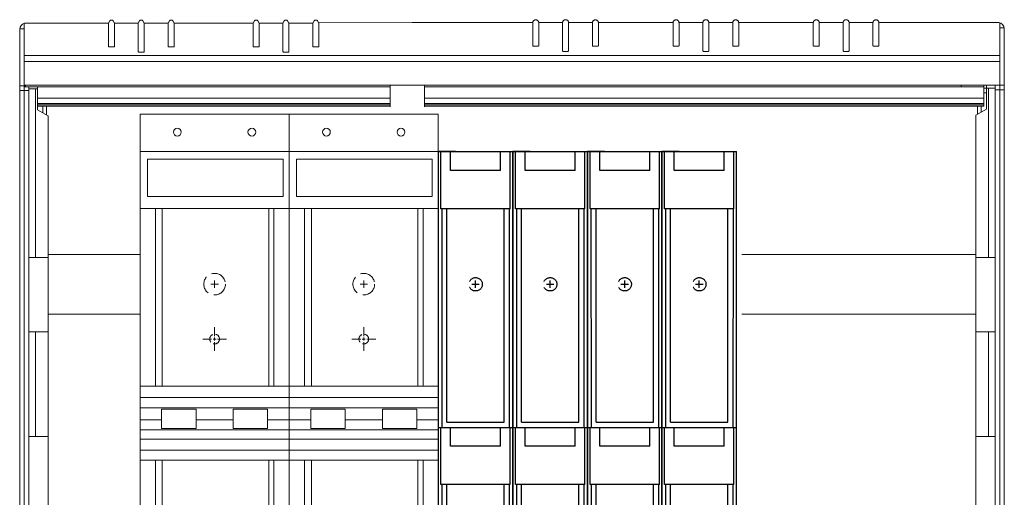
# Model space of a CAD drawing. Header units: centimetres. Extents: x -4572 to 125430, y -27163 to 73697.
# Tile 29 of 44: x 103067 to 103727, y -17383 to -17062. Entities that reach past the tile are written whole.
import ezdxf

# ---------------------------------------------------------------- set-up
doc = ezdxf.new("R2010")
doc.units = ezdxf.units.CM
doc.header["$MEASUREMENT"] = 0
doc.linetypes.add('KRESKOWA', pattern=[8, 6, -2])
for name, color, linetype in [('kontur', 7, 'Continuous'), ('Pomoc do wymiaru', 6, 'Continuous'), ('Wymiar', 1, 'Continuous')]:
    doc.layers.add(name, color=color, linetype=linetype)
doc.layers.add('obudowy', color=7, linetype='Continuous', lineweight=0)

# ---------------------------------------------------------------- blocks, each defined once
blk = doc.blocks.new('NSL 2_V_1dź')
at = {"lineweight": 0}
for p, q in [((-50, 0), (-50, -548)), ((50, 0), (-50, 0)), ((50, -548), (50, 0)), ((50, -25), (-50, -25)), ((50, -182.53), (-50, -182.53)), ((-50, -182.53), (-50, -232.06)), ((50, -232.06), (50, -182.53)), ((-50, -190.15), (50, -190.15)), ((-50, -196.93), (50, -196.93)), ((-50, -205.06), (-35.54, -205.06)), ((-12.47, -205.06), (12.47, -205.06)), ((35.54, -205.06), (50, -205.06)), ((-50, -211.84), (50, -211.84)), ((-50, -217.95), (50, -217.95)), ((-50, -225.41), (50, -225.41)), ((-50, -232.06), (50, -232.06)), ((-39.74, -537.54), (-39.74, -364)), ((-39.74, -364), (39.74, -364)), ((-35.11, -368.68), (-35.11, -534.07)), ((36.31, -368.68), (-35.11, -368.68)), ((36.31, -534.07), (36.31, -368.68)), ((39.74, -364), (39.74, -537.54)), ((-35.11, -534.07), (-35.11, -563.45)), ((36.31, -563.45), (36.31, -534.07)), ((-39.74, -537.54), (-39.74, -566.34)), ((39.74, -566.92), (39.74, -537.54)), ((-50, -548), (-50, -573)), ((50, -548), (50, -573)), ((39.74, -566.92), (-39.74, -566.92)), ((-35.11, -563.45), (36.31, -563.45)), ((50, -573), (-50, -573)), ((-50, -573), (-50, -713)), ((50, -713), (50, -573)), ((50, -713), (-50, -713))]:
    blk.add_line(p, q, dxfattribs=at)
for points in [[(-50, -25), (50, -25), (50, -63.35), (-50, -63.35)], [(-45.04, -30.13), (45.9, -30.13), (45.9, -55.22), (-45.04, -55.22)], [(-35.54, -197.87), (-12.47, -197.87), (-12.47, -210.75), (-35.54, -210.75)], [(35.54, -197.87), (12.47, -197.87), (12.47, -210.75), (35.54, -210.75)]]:
    blk.add_lwpolyline(points, close=True, dxfattribs=at)
for points in [[(-39.73, -182.53), (-39.73, -63.35)], [(-35.1, -63.35), (-35.1, -182.53)], [(36.32, -182.53), (36.32, -63.35)], [(39.75, -63.35), (39.75, -182.53)], [(39.74, -232.06), (39.74, -352.54), (-39.74, -352.54), (-39.74, -232.06)], [(-35.11, -232.06), (-35.11, -349.07), (36.31, -349.07), (36.31, -232.06)]]:
    blk.add_lwpolyline(points, dxfattribs=at)
for points in [[(-50, -664), (-40, -664, 0.414214), (-32, -656), (-32, -622, 0.414214), (-40, -614), (-50, -614)], [(40, -664), (50, -664), (50, -614), (40, -614, 0.414214), (32, -622), (32, -656, 0.414214)]]:
    blk.add_lwpolyline(points, format="xyb", close=True, dxfattribs=at)
for centre in [(-25.03, -12.02), (24.97, -12.02)]:
    blk.add_circle(centre, 2.61, dxfattribs=at)
at = {"layer": 'Pomoc do wymiaru', "linetype": 'KRESKOWA', "lineweight": 0}
for p, q in [((0, -116.5), (0, -111.5)), ((-2.5, -114), (2.5, -114)), ((0, -148.83), (0, -142.58)), ((-2, -150.83), (-8.25, -150.83)), ((-1, -150.83), (1, -150.83)), ((0, -151.83), (0, -149.83)), ((2, -150.83), (8.25, -150.83)), ((0, -152.83), (0, -159.08)), ((0, -301.5), (0, -296.5)), ((-2.5, -299), (2.5, -299)), ((0, -333.83), (0, -327.58)), ((-8.34, -335.83), (-2.09, -335.83)), ((-1, -335.83), (1, -335.83)), ((0, -336.83), (0, -334.83)), ((2, -335.83), (8.25, -335.83)), ((0, -337.83), (0, -344.08)), ((0, -486.5), (0, -481.5)), ((-2.5, -484), (2.5, -484)), ((0, -518.83), (0, -512.58)), ((-2, -520.83), (-8.25, -520.83)), ((-1, -520.83), (1, -520.83)), ((0, -521.83), (0, -519.83)), ((2, -520.83), (8.25, -520.83)), ((0, -522.83), (0, -529.08))]:
    blk.add_line(p, q, dxfattribs=at)
at = {"layer": 'Pomoc do wymiaru', "linetype": 'KRESKOWA', "lineweight": 0, "ltscale": 2}
for centre in [(0, -114), (0, -299), (0, -484)]:
    blk.add_circle(centre, 7.25, dxfattribs=at)
at = {"layer": 'Pomoc do wymiaru', "linetype": 'KRESKOWA', "lineweight": 0}
for centre in [(0, -150.83), (0, -335.83), (0, -520.83)]:
    blk.add_circle(centre, 3.25, dxfattribs=at)
at = {"layer": 'Wymiar', "lineweight": 0}
blk.add_line((-35.11, -563.45), (-35.11, -544.19), dxfattribs=at)
blk = doc.blocks.new('wgwr')
at = {"color": 7, "lineweight": 0}
for p, q in [((45943.231, 5967.635), (45943.233, 6009.631)), ((46597.41, 5968.051), (46597.41, 6009.946)), ((45940.306, 6005.984), (45943.233, 6005.984)), ((46600.283, 6006.541), (46597.41, 6006.541)), ((46597.41, 5987.945), (45943.232, 5987.945)), ((46597.41, 5984.003), (45943.232, 5984.003))]:
    blk.add_line(p, q, dxfattribs=at)
at = {"layer": 'kontur', "color": 7, "lineweight": 0}
for p, q in [((45999.702, 6009.629), (45943.361, 6009.631)), ((46000.603, 6011.19), (45999.702, 6009.629)), ((45999.702, 6009.629), (45999.702, 6009.598)), ((45999.702, 6009.598), (45999.702, 5993.983)), ((46003.694, 6009.629), (46002.793, 6011.19)), ((46003.694, 6009.629), (46003.694, 6009.598)), ((46019.702, 6009.629), (46003.694, 6009.629)), ((46003.694, 6009.598), (46003.694, 5993.983)), ((46020.603, 6011.19), (46019.702, 6009.629)), ((46019.702, 6009.629), (46019.702, 6009.598)), ((46019.702, 6009.598), (46019.702, 5990.459)), ((46023.694, 6009.629), (46022.793, 6011.19)), ((46023.694, 6009.629), (46023.694, 6009.598)), ((46039.702, 6009.629), (46023.694, 6009.629)), ((46023.694, 6009.598), (46023.694, 5990.459)), ((46040.603, 6011.19), (46039.702, 6009.629)), ((46039.702, 6009.629), (46039.702, 6009.598)), ((46039.702, 6009.598), (46039.702, 5993.983)), ((46043.694, 6009.629), (46042.793, 6011.19)), ((46043.694, 6009.629), (46043.694, 6009.598)), ((46096.708, 6009.629), (46043.694, 6009.629)), ((46043.694, 6009.598), (46043.694, 5993.983)), ((46097.609, 6011.19), (46096.708, 6009.629)), ((46096.708, 6009.629), (46096.708, 6009.598)), ((46096.708, 6009.598), (46096.708, 5993.983)), ((46100.7, 6009.629), (46099.799, 6011.19)), ((46100.7, 6009.629), (46100.7, 6009.598)), ((46116.708, 6009.629), (46100.7, 6009.629)), ((46100.7, 6009.598), (46100.7, 5993.983)), ((46117.609, 6011.19), (46116.708, 6009.629)), ((46116.708, 6009.629), (46116.708, 6009.598)), ((46116.708, 6009.598), (46116.708, 5990.459)), ((46120.7, 6009.629), (46119.799, 6011.19)), ((46120.7, 6009.629), (46120.7, 6009.598)), ((46136.708, 6009.629), (46120.7, 6009.629)), ((46120.7, 6009.598), (46120.7, 5990.459)), ((46137.609, 6011.19), (46136.708, 6009.629)), ((46136.708, 6009.629), (46136.708, 6009.598)), ((46136.708, 6009.598), (46136.708, 5993.983)), ((46140.7, 6009.629), (46139.799, 6011.19)), ((46203.369, 6010.066), (46140.521, 6009.939)), ((46140.7, 6009.629), (46140.7, 6009.598)), ((46140.7, 6009.598), (46140.7, 5993.983)), ((46284.246, 6010.073), (46203.369, 6010.066)), ((46288.248, 6010.073), (46304.257, 6010.073)), ((46288.248, 6009.588), (46288.248, 6009.568)), ((46304.257, 6010.052), (46304.257, 6010.066)), ((46304.257, 6010.047), (46304.257, 6010.056)), ((46308.259, 6010.073), (46324.267, 6010.073)), ((46308.259, 6010.041), (46308.259, 6010.053)), ((46378.296, 6010.073), (46328.269, 6010.073)), ((46328.269, 6009.588), (46328.269, 6009.568)), ((46382.298, 6009.568), (46382.297, 6009.588)), ((46398.306, 6010.073), (46382.298, 6010.073)), ((46418.317, 6010.073), (46402.308, 6010.073)), ((46418.317, 6009.588), (46418.317, 6009.568)), ((46472.345, 6010.073), (46422.319, 6010.073)), ((46472.345, 6009.588), (46472.345, 6009.568)), ((46492.355, 6010.073), (46476.347, 6010.073)), ((46492.355, 6010.041), (46492.355, 6010.053)), ((46512.366, 6010.073), (46496.357, 6010.073)), ((46496.357, 6010.052), (46496.357, 6010.066)), ((46496.357, 6010.047), (46496.357, 6010.056)), ((46512.366, 6009.588), (46512.366, 6009.568)), ((46596.771, 6010.075), (46516.368, 6010.073)), ((46596.771, 6010.075), (46596.805, 6010.07)), ((45940.228, 5967.652), (45940.299, 6005.776)), ((46600.307, 6006.541), (46600.386, 5968.051)), ((45999.702, 5993.983), (45999.736, 5993.947)), ((45999.736, 5993.947), (45999.834, 5993.912)), ((45999.834, 5993.912), (45999.994, 5993.879)), ((45999.994, 5993.879), (46000.209, 5993.851)), ((46000.209, 5993.851), (46000.471, 5993.828)), ((46000.471, 5993.828), (46000.769, 5993.81)), ((46000.769, 5993.81), (46001.094, 5993.8)), ((46001.094, 5993.8), (46001.431, 5993.796)), ((46001.431, 5993.796), (46001.966, 5993.796)), ((46001.966, 5993.796), (46002.303, 5993.8)), ((46002.303, 5993.8), (46002.627, 5993.81)), ((46002.627, 5993.81), (46002.926, 5993.828)), ((46002.926, 5993.828), (46003.188, 5993.851)), ((46003.188, 5993.851), (46003.403, 5993.879)), ((46003.403, 5993.879), (46003.563, 5993.912)), ((46003.563, 5993.912), (46003.661, 5993.947)), ((46003.661, 5993.947), (46003.694, 5993.983)), ((46019.702, 5990.459), (46019.736, 5990.422)), ((46019.736, 5990.422), (46019.834, 5990.387)), ((46019.834, 5990.387), (46019.994, 5990.355)), ((46019.994, 5990.355), (46020.209, 5990.326)), ((46020.209, 5990.326), (46020.471, 5990.303)), ((46020.471, 5990.303), (46020.769, 5990.286)), ((46020.769, 5990.286), (46021.094, 5990.275)), ((46021.094, 5990.275), (46021.431, 5990.272)), ((46021.431, 5990.272), (46021.966, 5990.272)), ((46021.966, 5990.272), (46022.303, 5990.275)), ((46022.303, 5990.275), (46022.627, 5990.286)), ((46022.627, 5990.286), (46022.926, 5990.303)), ((46022.926, 5990.303), (46023.188, 5990.326)), ((46023.188, 5990.326), (46023.403, 5990.355)), ((46023.403, 5990.355), (46023.563, 5990.387)), ((46023.563, 5990.387), (46023.661, 5990.422)), ((46023.661, 5990.422), (46023.694, 5990.459)), ((46039.702, 5993.983), (46039.729, 5993.951)), ((46039.729, 5993.951), (46039.807, 5993.919)), ((46039.807, 5993.919), (46039.934, 5993.89)), ((46039.934, 5993.89), (46040.107, 5993.863)), ((46040.107, 5993.863), (46040.32, 5993.84)), ((46040.32, 5993.84), (46040.567, 5993.821)), ((46040.567, 5993.821), (46040.84, 5993.808)), ((46040.84, 5993.808), (46041.131, 5993.799)), ((46041.131, 5993.799), (46041.431, 5993.796)), ((46041.431, 5993.796), (46041.966, 5993.796)), ((46041.966, 5993.796), (46042.303, 5993.8)), ((46042.303, 5993.8), (46042.627, 5993.81)), ((46042.627, 5993.81), (46042.926, 5993.828)), ((46042.926, 5993.828), (46043.188, 5993.851)), ((46043.188, 5993.851), (46043.403, 5993.879)), ((46043.403, 5993.879), (46043.563, 5993.912)), ((46043.563, 5993.912), (46043.661, 5993.947)), ((46043.661, 5993.947), (46043.694, 5993.983)), ((46096.741, 5993.947), (46096.708, 5993.983)), ((46096.84, 5993.912), (46096.741, 5993.947)), ((46097, 5993.879), (46096.84, 5993.912)), ((46097.215, 5993.851), (46097, 5993.879)), ((46097.477, 5993.828), (46097.215, 5993.851)), ((46097.775, 5993.81), (46097.477, 5993.828)), ((46098.1, 5993.8), (46097.775, 5993.81)), ((46098.437, 5993.796), (46098.1, 5993.8)), ((46098.972, 5993.796), (46098.437, 5993.796)), ((46099.272, 5993.799), (46098.972, 5993.796)), ((46099.563, 5993.808), (46099.272, 5993.799)), ((46099.836, 5993.821), (46099.563, 5993.808)), ((46100.083, 5993.84), (46099.836, 5993.821)), ((46100.296, 5993.863), (46100.083, 5993.84)), ((46100.469, 5993.89), (46100.296, 5993.863)), ((46100.596, 5993.919), (46100.469, 5993.89)), ((46100.674, 5993.951), (46100.596, 5993.919)), ((46100.7, 5993.983), (46100.674, 5993.951)), ((46116.741, 5990.422), (46116.708, 5990.459)), ((46116.84, 5990.387), (46116.741, 5990.422)), ((46117, 5990.355), (46116.84, 5990.387)), ((46117.215, 5990.326), (46117, 5990.355)), ((46117.477, 5990.303), (46117.215, 5990.326)), ((46117.775, 5990.286), (46117.477, 5990.303)), ((46118.1, 5990.275), (46117.775, 5990.286)), ((46118.437, 5990.272), (46118.1, 5990.275)), ((46118.972, 5990.272), (46118.437, 5990.272)), ((46119.309, 5990.275), (46118.972, 5990.272)), ((46119.633, 5990.286), (46119.309, 5990.275)), ((46119.932, 5990.303), (46119.633, 5990.286)), ((46120.194, 5990.326), (46119.932, 5990.303)), ((46120.409, 5990.355), (46120.194, 5990.326)), ((46120.569, 5990.387), (46120.409, 5990.355)), ((46120.667, 5990.422), (46120.569, 5990.387)), ((46120.7, 5990.459), (46120.667, 5990.422)), ((46136.741, 5993.947), (46136.708, 5993.983)), ((46136.84, 5993.912), (46136.741, 5993.947)), ((46137, 5993.879), (46136.84, 5993.912)), ((46137.215, 5993.851), (46137, 5993.879)), ((46137.477, 5993.828), (46137.215, 5993.851)), ((46137.775, 5993.81), (46137.477, 5993.828)), ((46138.1, 5993.8), (46137.775, 5993.81)), ((46138.437, 5993.796), (46138.1, 5993.8)), ((46138.972, 5993.796), (46138.437, 5993.796)), ((46139.309, 5993.8), (46138.972, 5993.796)), ((46139.633, 5993.81), (46139.309, 5993.8)), ((46139.932, 5993.828), (46139.633, 5993.81)), ((46140.194, 5993.851), (46139.932, 5993.828)), ((46140.409, 5993.879), (46140.194, 5993.851)), ((46140.569, 5993.912), (46140.409, 5993.879)), ((46140.667, 5993.947), (46140.569, 5993.912)), ((46140.7, 5993.983), (46140.667, 5993.947)), ((46284.246, 5994.486), (46284.246, 5994.722)), ((46288.248, 5994.719), (46288.248, 5994.486)), ((46304.257, 5990.954), (46304.257, 5991.385)), ((46308.259, 5991.048), (46308.259, 5990.954)), ((46324.267, 5994.486), (46324.267, 5994.722)), ((46328.269, 5994.719), (46328.269, 5994.486)), ((46378.296, 5994.719), (46378.296, 5994.486)), ((46382.298, 5994.486), (46382.298, 5994.722)), ((46398.306, 5991.384), (46398.306, 5990.954)), ((46402.308, 5990.954), (46402.308, 5991.395)), ((46418.317, 5994.719), (46418.317, 5994.486)), ((46422.319, 5994.486), (46422.319, 5994.722)), ((46472.345, 5994.719), (46472.345, 5994.486)), ((46476.347, 5994.486), (46476.347, 5994.722)), ((46492.355, 5991.048), (46492.355, 5990.954)), ((46496.357, 5990.954), (46496.357, 5991.385)), ((46512.366, 5994.719), (46512.366, 5994.486)), ((46516.368, 5994.486), (46516.368, 5994.722)), ((45940.174, 5964.635), (45940.174, 5180.635)), ((45943.198, 5964.635), (45940.192, 5964.635)), ((45940.192, 5964.635), (45940.192, 5180.537)), ((45940.201, 5964.631), (45940.21, 5965.62)), ((45940.228, 5967.635), (45940.21, 5965.62)), ((45940.304, 5967.655), (45940.228, 5967.652)), ((45940.228, 5967.635), (45940.228, 5967.652)), ((45940.228, 5967.635), (45943.684, 5967.635)), ((45940.531, 5967.656), (45940.304, 5967.655)), ((45940.9, 5967.656), (45940.531, 5967.656)), ((45941.396, 5967.654), (45940.9, 5967.656)), ((45942, 5967.651), (45941.396, 5967.654)), ((45942.69, 5967.646), (45942, 5967.651)), ((45943.439, 5967.641), (45942.69, 5967.646)), ((45946.198, 5964.635), (45943.198, 5964.635)), ((45943.198, 5964.635), (45943.198, 5180.632)), ((45943.214, 5965.62), (45943.205, 5964.631)), ((45943.214, 5965.62), (45943.231, 5967.635)), ((45943.225, 5966.909), (46188.692, 5966.93)), ((45943.232, 5968.074), (46596.384, 5968.051)), ((45944.218, 5967.635), (45943.439, 5967.641)), ((45943.684, 5967.635), (45944.218, 5967.635)), ((45944.218, 5967.635), (45944.229, 5967.635)), ((45946.198, 5966.909), (45946.198, 5965.635)), ((45946.198, 5965.635), (45952.198, 5965.635)), ((45946.198, 5965.635), (45946.198, 5964.635)), ((45946.198, 5964.635), (45946.198, 5180.632)), ((45950.871, 5965.635), (45950.871, 5951.635)), ((45952.198, 5966.909), (45952.198, 5965.635)), ((45952.198, 5965.608), (45952.198, 5951.635)), ((45952.207, 5965.46), (45952.207, 5957.646)), ((46211.689, 5966.932), (46343.778, 5966.943)), ((46343.778, 5966.943), (46346.779, 5966.943)), ((46346.779, 5966.943), (46453.835, 5966.943)), ((46456.837, 5966.943), (46453.835, 5966.943)), ((46568.395, 5966.943), (46456.837, 5966.943)), ((46571.397, 5966.943), (46568.395, 5966.943)), ((46571.397, 5966.943), (46571.397, 5968.051)), ((46571.397, 5966.943), (46586.805, 5966.943)), ((46586.805, 5968.051), (46586.805, 5966.943)), ((46586.805, 5963.329), (46586.805, 5966.943)), ((46588.38, 5966.05), (46586.805, 5966.05)), ((46586.805, 5963.329), (46586.805, 5959.439)), ((46587.905, 5963.048), (46586.805, 5963.048)), ((46588.405, 5968.051), (46588.405, 5966.05)), ((46594.408, 5966.05), (46588.405, 5966.05)), ((46588.405, 5966.023), (46588.405, 5952.042)), ((46589.732, 5966.05), (46589.732, 5952.042)), ((46589.865, 5952.042), (46589.865, 5966.05)), ((46594.408, 5968.051), (46594.408, 5966.05)), ((46594.408, 5966.05), (46594.408, 5965.049)), ((46594.408, 5965.049), (46597.41, 5965.049)), ((46594.408, 5965.049), (46594.408, 5180.635)), ((46596.384, 5968.051), (46600.386, 5968.051)), ((46597.41, 5966.041), (46597.41, 5968.051)), ((46597.41, 5966.041), (46597.41, 5965.049)), ((46597.41, 5965.049), (46600.417, 5965.049)), ((46597.41, 5965.049), (46597.41, 5180.635)), ((46600.386, 5968.051), (46600.403, 5966.041)), ((46600.417, 5180.541), (46600.417, 5965.049)), ((46600.435, 5180.638), (46600.435, 5965.049)), ((45952.198, 5955.825), (46188.692, 5955.825)), ((45952.207, 5959.439), (46188.692, 5959.439)), ((45952.207, 5956.656), (45952.207, 5957.646)), ((45952.207, 5956.656), (45952.207, 5956.656)), ((46211.689, 5959.439), (46586.805, 5959.439)), ((46211.689, 5955.825), (46586.805, 5955.825)), ((46586.805, 5959.439), (46586.805, 5955.825)), ((46586.805, 5955.825), (46586.805, 5954.822)), ((45940.18, 5949.635), (45940.18, 5197.635)), ((45950.871, 5951.635), (45950.871, 5852.635)), ((45952.198, 5954.822), (46188.692, 5954.822)), ((45952.198, 5954.124), (46188.692, 5954.124)), ((45952.198, 5954.03), (46188.692, 5954.03)), ((45952.198, 5951.635), (45959.224, 5947.578)), ((45955.697, 5954.03), (45955.697, 5949.614)), ((45958.198, 5954.03), (45958.198, 5948.17)), ((46211.689, 5954.822), (46586.805, 5954.822)), ((46211.689, 5954.124), (46586.805, 5954.124)), ((46211.689, 5954.03), (46586.805, 5954.03)), ((46588.405, 5952.042), (46581.371, 5947.981)), ((46582.402, 5954.03), (46582.402, 5948.576)), ((46584.904, 5954.03), (46584.904, 5950.021)), ((46586.805, 5954.822), (46586.805, 5954.124)), ((46586.805, 5954.124), (46586.805, 5954.03)), ((46589.732, 5952.042), (46589.732, 5852.99)), ((46600.429, 5950.041), (46600.429, 5197.647)), ((45959.232, 5852.635), (45959.232, 5947.583)), ((46581.367, 5947.981), (46581.367, 5852.99)), ((45946.183, 5852.587), (45950.859, 5852.587)), ((45950.859, 5852.587), (45959.22, 5852.587)), ((45950.871, 5852.635), (45950.871, 5852.587)), ((45959.19, 5852.587), (45959.19, 5802.561)), ((45959.232, 5202.635), (45959.232, 5852.635)), ((46581.352, 5852.587), (46586.027, 5852.587)), ((46581.367, 5852.635), (46581.367, 5202.649)), ((46586.027, 5852.587), (46594.389, 5852.587)), ((46589.732, 5852.635), (46589.732, 5852.587)), ((46594.359, 5852.587), (46594.359, 5802.561)), ((45946.183, 5802.561), (45950.859, 5802.561)), ((45950.859, 5802.561), (45959.22, 5802.561)), ((45950.859, 5802.561), (45950.859, 5732.524)), ((45950.871, 5802.561), (45950.871, 5732.524)), ((45959.224, 5732.524), (45959.224, 5802.561)), ((46581.352, 5802.561), (46586.027, 5802.561)), ((46586.027, 5802.561), (46594.389, 5802.561)), ((46589.732, 5802.561), (46589.732, 5732.524)), ((45946.183, 5732.524), (45950.859, 5732.524)), ((45950.859, 5732.524), (45959.22, 5732.524)), ((45959.19, 5732.524), (45959.19, 5682.498)), ((46581.352, 5732.524), (46586.027, 5732.524)), ((46586.027, 5732.524), (46594.389, 5732.524)), ((46594.359, 5732.524), (46594.359, 5682.498))]:
    blk.add_line(p, q, dxfattribs=at)
at = {"layer": 'kontur', "color": 7, "lineweight": 0, "flags": 128}
for points in [[(46284.246, 6010.041), (46284.246, 6009.539), (46284.246, 6008.535), (46284.246, 6006.526), (46284.246, 6004.517), (46284.246, 6002.508), (46284.246, 6000.499), (46284.246, 5998.49), (46284.246, 5996.481), (46284.246, 5995.477), (46284.246, 5994.974), (46284.246, 5994.723), (46284.245, 5994.709)], [(46284.246, 6009.014), (46284.246, 6009.052), (46284.247, 6009.268), (46284.247, 6009.52), (46284.247, 6009.784), (46284.247, 6009.888), (46284.247, 6009.983), (46284.247, 6010.058), (46284.247, 6010.104), (46284.247, 6010.109)], [(46284.246, 6010.069), (46284.246, 6010.07), (46284.246, 6010.041)], [(46284.247, 6009.428), (46284.246, 6009.466), (46284.246, 6009.477)], [(46284.247, 6009.972), (46284.257, 6010.139), (46284.277, 6010.299), (46284.307, 6010.449), (46284.334, 6010.555), (46284.366, 6010.655), (46284.402, 6010.749), (46284.44, 6010.835), (46284.561, 6011.053), (46284.709, 6011.256), (46284.88, 6011.438), (46285.07, 6011.595), (46285.275, 6011.726), (46285.49, 6011.829), (46285.711, 6011.905), (46285.932, 6011.953), (46286.148, 6011.976), (46286.359, 6011.975), (46286.575, 6011.951), (46286.794, 6011.901), (46287.012, 6011.826), (46287.223, 6011.723), (46287.424, 6011.594), (46287.564, 6011.482), (46287.694, 6011.358), (46287.755, 6011.291), (46287.816, 6011.214), (46287.879, 6011.125), (46287.941, 6011.024), (46288.021, 6010.871), (46288.093, 6010.697), (46288.156, 6010.503), (46288.204, 6010.291), (46288.236, 6010.063), (46288.248, 6009.823)], [(46288.248, 6010.092), (46288.248, 6010.085), (46288.248, 6010.037), (46288.248, 6009.933), (46288.248, 6009.804), (46288.248, 6009.669), (46288.248, 6009.573)], [(46288.248, 6010.041), (46288.248, 6010.07), (46288.248, 6010.069)], [(46288.248, 5994.705), (46288.248, 5995.363), (46288.248, 5996.712), (46288.248, 5999.411), (46288.248, 6000.76), (46288.248, 6003.459), (46288.248, 6004.809), (46288.248, 6007.425), (46288.248, 6008.733), (46288.248, 6010.041)], [(46304.257, 6009.904), (46304.257, 6009.416), (46304.257, 6008.417), (46304.257, 6006.417), (46304.257, 6004.418), (46304.257, 6002.418), (46304.257, 6000.419), (46304.257, 5998.42), (46304.257, 5994.421), (46304.257, 5992.421), (46304.257, 5991.422), (46304.246, 5991.338), (46304.224, 5991.255), (46304.202, 5991.171), (46304.195, 5991.088), (46304.214, 5991.005), (46304.273, 5990.922), (46304.314, 5990.894), (46304.379, 5990.867), (46304.468, 5990.841), (46304.58, 5990.816), (46304.713, 5990.793), (46304.866, 5990.772), (46305.037, 5990.753), (46305.225, 5990.737), (46305.426, 5990.724), (46305.635, 5990.713), (46305.853, 5990.706), (46306.075, 5990.702), (46306.297, 5990.701), (46306.519, 5990.703), (46306.738, 5990.708), (46306.95, 5990.716), (46307.154, 5990.728), (46307.346, 5990.741), (46307.525, 5990.758), (46307.689, 5990.777), (46307.835, 5990.798), (46307.962, 5990.821), (46308.069, 5990.846), (46308.153, 5990.872), (46308.213, 5990.9), (46308.248, 5990.928), (46308.259, 5990.957), (46308.259, 5991.219), (46308.259, 5991.743), (46308.259, 5992.791), (46308.259, 5994.887), (46308.259, 5996.984), (46308.259, 5999.08), (46308.259, 6001.176), (46308.259, 6003.392), (46308.259, 6005.609), (46308.259, 6007.825), (46308.259, 6010.035)], [(46304.257, 6010.103), (46304.274, 6010.321), (46304.313, 6010.527), (46304.369, 6010.716), (46304.438, 6010.888), (46304.552, 6011.102), (46304.692, 6011.301), (46304.854, 6011.482), (46305.035, 6011.639), (46305.231, 6011.773), (46305.439, 6011.881), (46305.653, 6011.963), (46305.868, 6012.018), (46306.081, 6012.048), (46306.288, 6012.056), (46306.497, 6012.042), (46306.712, 6012.004), (46306.924, 6011.942), (46307.128, 6011.857), (46307.32, 6011.751), (46307.41, 6011.691), (46307.497, 6011.627), (46307.583, 6011.555), (46307.727, 6011.414), (46307.878, 6011.231), (46307.976, 6011.083), (46308.066, 6010.913), (46308.144, 6010.724), (46308.205, 6010.516), (46308.245, 6010.295), (46308.259, 6010.064)], [(46304.257, 6009.178), (46304.257, 6009.226), (46304.257, 6009.606), (46304.257, 6009.752), (46304.257, 6009.885), (46304.257, 6009.971)], [(46304.257, 6009.961), (46304.257, 6009.726), (46304.257, 6009.257), (46304.257, 6009.164)], [(46304.258, 6010.052), (46304.258, 6010.074), (46304.258, 6010.116), (46304.258, 6010.117)], [(46324.267, 6010.041), (46324.267, 6009.539), (46324.267, 6008.535), (46324.267, 6006.526), (46324.267, 6004.517), (46324.267, 6002.508), (46324.267, 6000.499), (46324.267, 5998.49), (46324.267, 5996.481), (46324.267, 5995.477), (46324.267, 5994.974), (46324.267, 5994.723), (46324.266, 5994.709)], [(46324.267, 6009.014), (46324.267, 6009.052), (46324.268, 6009.268), (46324.268, 6009.52), (46324.268, 6009.784), (46324.268, 6009.888), (46324.268, 6009.983), (46324.268, 6010.058), (46324.268, 6010.104), (46324.268, 6010.109)], [(46324.267, 6010.069), (46324.267, 6010.07), (46324.267, 6010.041)], [(46324.268, 6009.428), (46324.267, 6009.466), (46324.267, 6009.477)], [(46324.268, 6009.972), (46324.278, 6010.139), (46324.298, 6010.299), (46324.328, 6010.449), (46324.355, 6010.555), (46324.387, 6010.655), (46324.423, 6010.749), (46324.461, 6010.835), (46324.582, 6011.053), (46324.73, 6011.256), (46324.901, 6011.438), (46325.091, 6011.595), (46325.296, 6011.726), (46325.511, 6011.829), (46325.732, 6011.905), (46325.953, 6011.953), (46326.169, 6011.976), (46326.38, 6011.975), (46326.596, 6011.951), (46326.815, 6011.901), (46327.033, 6011.826), (46327.244, 6011.723), (46327.445, 6011.594), (46327.585, 6011.482), (46327.715, 6011.358), (46327.776, 6011.291), (46327.837, 6011.214), (46327.9, 6011.125), (46327.962, 6011.024), (46328.041, 6010.871), (46328.114, 6010.697), (46328.177, 6010.503), (46328.225, 6010.291), (46328.257, 6010.063), (46328.269, 6009.823)], [(46328.269, 6010.092), (46328.269, 6010.085), (46328.269, 6010.037), (46328.269, 6009.933), (46328.269, 6009.804), (46328.269, 6009.669), (46328.269, 6009.573)], [(46328.269, 6010.041), (46328.269, 6010.07), (46328.269, 6010.069)], [(46328.269, 5994.705), (46328.269, 5995.363), (46328.269, 5996.712), (46328.269, 5999.411), (46328.269, 6000.76), (46328.269, 6003.459), (46328.269, 6004.809), (46328.269, 6007.425), (46328.269, 6008.733), (46328.269, 6010.041)], [(46378.296, 6010.041), (46378.296, 6009.539), (46378.296, 6008.535), (46378.296, 6006.526), (46378.296, 6004.517), (46378.296, 6002.508), (46378.296, 6000.499), (46378.296, 5998.49), (46378.296, 5996.481), (46378.296, 5995.477), (46378.296, 5994.974), (46378.296, 5994.723), (46378.295, 5994.709)], [(46382.298, 6009.823), (46382.292, 6009.989), (46382.279, 6010.146), (46382.259, 6010.294), (46382.233, 6010.432), (46382.202, 6010.559), (46382.166, 6010.675), (46382.127, 6010.779), (46382.086, 6010.871), (46382.028, 6010.979), (46381.964, 6011.082), (46381.894, 6011.182), (46381.776, 6011.324), (46381.645, 6011.455), (46381.454, 6011.61), (46381.247, 6011.738), (46381.03, 6011.839), (46380.809, 6011.911), (46380.588, 6011.957), (46380.371, 6011.977), (46380.16, 6011.973), (46379.943, 6011.946), (46379.724, 6011.894), (46379.507, 6011.815), (46379.295, 6011.708), (46379.094, 6011.575), (46378.953, 6011.458), (46378.823, 6011.328), (46378.703, 6011.185), (46378.587, 6011.01), (46378.478, 6010.798), (46378.387, 6010.551), (46378.324, 6010.273), (46378.296, 6009.972)], [(46378.297, 6010.11), (46378.296, 6010.102), (46378.296, 6010.052), (46378.296, 6009.947), (46378.296, 6009.816), (46378.296, 6009.68), (46378.296, 6009.547), (46378.296, 6009.416), (46378.296, 6009.19), (46378.296, 6009.013)], [(46378.296, 6010.069), (46378.296, 6010.07), (46378.296, 6010.041)], [(46378.296, 6010.041), (46378.296, 6009.539), (46378.296, 6009.477)], [(46378.296, 6009.477), (46378.296, 6009.466), (46378.296, 6009.428)], [(46382.298, 6009.573), (46382.297, 6009.772), (46382.297, 6009.875), (46382.297, 6009.969), (46382.297, 6010.043), (46382.297, 6010.087), (46382.297, 6010.092)], [(46382.298, 6010.041), (46382.298, 6010.07), (46382.298, 6010.069)], [(46382.298, 5994.708), (46382.298, 5995.363), (46382.298, 5996.712), (46382.298, 5999.411), (46382.298, 6000.76), (46382.298, 6003.459), (46382.298, 6004.809), (46382.298, 6007.425), (46382.298, 6008.733), (46382.298, 6010.041)], [(46398.306, 6009.382), (46398.306, 6008.417), (46398.306, 6006.417), (46398.306, 6004.418), (46398.306, 6002.418), (46398.306, 6000.419), (46398.306, 5998.42), (46398.306, 5994.421), (46398.306, 5992.421), (46398.306, 5991.422), (46398.3, 5991.371)], [(46398.307, 6010.123), (46398.307, 6010.124), (46398.307, 6010.104), (46398.307, 6010.061), (46398.307, 6010.005), (46398.307, 6009.947), (46398.307, 6009.888), (46398.306, 6009.747), (46398.306, 6009.606), (46398.306, 6009.395)], [(46398.306, 6010.004), (46398.306, 6009.93), (46398.306, 6009.811), (46398.306, 6009.67), (46398.306, 6009.568)], [(46398.306, 6009.538), (46398.306, 6009.52), (46398.306, 6009.369), (46398.306, 6009.242)], [(46400.307, 6012.054), (46400.018, 6012.033), (46399.748, 6011.974), (46399.506, 6011.887), (46399.297, 6011.781), (46399.124, 6011.667), (46398.984, 6011.554), (46398.873, 6011.449), (46398.771, 6011.336), (46398.591, 6011.083), (46398.45, 6010.799), (46398.395, 6010.645), (46398.351, 6010.475), (46398.32, 6010.293), (46398.307, 6010.101)], [(46402.308, 6010.101), (46402.294, 6010.293), (46402.263, 6010.475), (46402.219, 6010.645), (46402.164, 6010.799), (46402.023, 6011.083), (46401.843, 6011.336), (46401.741, 6011.449), (46401.63, 6011.554), (46401.49, 6011.667), (46401.317, 6011.781), (46401.108, 6011.887), (46400.866, 6011.974), (46400.596, 6012.033), (46400.307, 6012.054)], [(46402.308, 6009.381), (46402.308, 6009.534), (46402.308, 6009.811), (46402.308, 6009.873), (46402.308, 6009.935), (46402.308, 6009.995), (46402.307, 6010.054), (46402.307, 6010.101), (46402.307, 6010.124), (46402.307, 6010.123)], [(46402.308, 6009.568), (46402.308, 6009.658), (46402.308, 6009.802), (46402.308, 6009.926), (46402.308, 6010.006)], [(46402.308, 6009.26), (46402.308, 6009.396), (46402.308, 6009.538)], [(46402.308, 6009.368), (46402.308, 6008.417), (46402.308, 6006.417), (46402.308, 6004.418), (46402.308, 6002.418), (46402.308, 6000.419), (46402.308, 5998.42), (46402.308, 5994.421), (46402.308, 5992.421), (46402.308, 5991.422), (46402.313, 5991.383)], [(46422.318, 6009.972), (46422.308, 6010.139), (46422.288, 6010.299), (46422.259, 6010.449), (46422.231, 6010.555), (46422.199, 6010.655), (46422.163, 6010.749), (46422.125, 6010.835), (46422.004, 6011.053), (46421.856, 6011.256), (46421.685, 6011.438), (46421.495, 6011.595), (46421.29, 6011.726), (46421.075, 6011.829), (46420.854, 6011.905), (46420.633, 6011.953), (46420.417, 6011.976), (46420.206, 6011.975), (46419.99, 6011.951), (46419.771, 6011.901), (46419.553, 6011.826), (46419.342, 6011.723), (46419.141, 6011.594), (46419.001, 6011.482), (46418.871, 6011.358), (46418.81, 6011.291), (46418.749, 6011.214), (46418.686, 6011.125), (46418.624, 6011.024), (46418.545, 6010.871), (46418.472, 6010.697), (46418.409, 6010.503), (46418.361, 6010.291), (46418.329, 6010.063), (46418.317, 6009.823)], [(46418.317, 6010.092), (46418.317, 6010.085), (46418.317, 6010.037), (46418.317, 6009.933), (46418.317, 6009.804), (46418.317, 6009.669), (46418.317, 6009.573)], [(46418.317, 6010.041), (46418.317, 6010.07), (46418.317, 6010.069)], [(46418.317, 5994.705), (46418.317, 5995.363), (46418.317, 5996.712), (46418.317, 5999.411), (46418.317, 6000.76), (46418.317, 6003.459), (46418.317, 6004.809), (46418.317, 6007.425), (46418.317, 6008.733), (46418.317, 6010.041)], [(46422.319, 6009.014), (46422.319, 6009.052), (46422.318, 6009.268), (46422.318, 6009.52), (46422.318, 6009.784), (46422.318, 6009.888), (46422.318, 6009.983), (46422.318, 6010.058), (46422.318, 6010.104), (46422.318, 6010.109)], [(46422.318, 6009.428), (46422.319, 6009.466), (46422.319, 6009.477)], [(46422.319, 6010.069), (46422.319, 6010.07), (46422.319, 6010.041)], [(46422.319, 6010.041), (46422.319, 6009.539), (46422.319, 6008.535), (46422.319, 6006.526), (46422.319, 6004.517), (46422.319, 6002.508), (46422.319, 6000.499), (46422.319, 5998.49), (46422.319, 5996.481), (46422.319, 5995.477), (46422.319, 5994.974), (46422.319, 5994.723), (46422.32, 5994.709)], [(46476.346, 6009.972), (46476.337, 6010.139), (46476.317, 6010.299), (46476.287, 6010.449), (46476.259, 6010.555), (46476.227, 6010.655), (46476.192, 6010.749), (46476.153, 6010.835), (46476.032, 6011.053), (46475.885, 6011.256), (46475.714, 6011.438), (46475.523, 6011.595), (46475.318, 6011.726), (46475.103, 6011.829), (46474.882, 6011.905), (46474.662, 6011.953), (46474.445, 6011.976), (46474.234, 6011.975), (46474.018, 6011.951), (46473.799, 6011.901), (46473.581, 6011.826), (46473.37, 6011.723), (46473.17, 6011.594), (46473.029, 6011.482), (46472.9, 6011.358), (46472.839, 6011.291), (46472.777, 6011.214), (46472.714, 6011.125), (46472.652, 6011.024), (46472.573, 6010.871), (46472.5, 6010.697), (46472.438, 6010.503), (46472.389, 6010.291), (46472.357, 6010.063), (46472.345, 6009.823)], [(46472.345, 6010.092), (46472.345, 6010.085), (46472.345, 6010.037), (46472.345, 6009.933), (46472.345, 6009.804), (46472.345, 6009.669), (46472.345, 6009.573)], [(46472.345, 6010.041), (46472.345, 6010.07), (46472.345, 6010.069)], [(46472.345, 5994.705), (46472.345, 5995.363), (46472.345, 5996.712), (46472.345, 5999.411), (46472.345, 6000.76), (46472.345, 6003.459), (46472.345, 6004.809), (46472.345, 6007.425), (46472.345, 6008.733), (46472.345, 6010.041)], [(46476.347, 6009.014), (46476.347, 6009.052), (46476.347, 6009.268), (46476.347, 6009.52), (46476.347, 6009.784), (46476.346, 6009.888), (46476.346, 6009.983), (46476.346, 6010.058), (46476.346, 6010.104), (46476.346, 6010.109)], [(46476.346, 6009.428), (46476.347, 6009.466), (46476.347, 6009.477)], [(46476.347, 6010.069), (46476.347, 6010.07), (46476.347, 6010.041)], [(46476.347, 6010.041), (46476.347, 6009.539), (46476.347, 6008.535), (46476.347, 6006.526), (46476.347, 6004.517), (46476.347, 6002.508), (46476.347, 6000.499), (46476.347, 5998.49), (46476.347, 5996.481), (46476.347, 5995.477), (46476.347, 5994.974), (46476.347, 5994.723), (46476.348, 5994.709)], [(46496.357, 6010.103), (46496.34, 6010.321), (46496.301, 6010.527), (46496.245, 6010.716), (46496.176, 6010.888), (46496.062, 6011.102), (46495.922, 6011.301), (46495.76, 6011.482), (46495.579, 6011.639), (46495.383, 6011.773), (46495.176, 6011.881), (46494.962, 6011.963), (46494.746, 6012.018), (46494.533, 6012.048), (46494.326, 6012.056), (46494.117, 6012.042), (46493.903, 6012.004), (46493.691, 6011.942), (46493.487, 6011.857), (46493.295, 6011.751), (46493.204, 6011.691), (46493.118, 6011.627), (46493.031, 6011.555), (46492.887, 6011.414), (46492.737, 6011.231), (46492.639, 6011.083), (46492.548, 6010.913), (46492.47, 6010.724), (46492.409, 6010.516), (46492.37, 6010.295), (46492.355, 6010.064)], [(46496.357, 6009.904), (46496.357, 6009.416), (46496.357, 6008.417), (46496.357, 6006.417), (46496.357, 6004.418), (46496.357, 6002.418), (46496.357, 6000.419), (46496.357, 5998.42), (46496.357, 5994.421), (46496.357, 5992.421), (46496.357, 5991.422), (46496.368, 5991.338), (46496.39, 5991.255), (46496.412, 5991.171), (46496.42, 5991.088), (46496.401, 5991.005), (46496.342, 5990.922), (46496.301, 5990.894), (46496.235, 5990.867), (46496.146, 5990.841), (46496.035, 5990.816), (46495.901, 5990.793), (46495.749, 5990.772), (46495.577, 5990.753), (46495.389, 5990.737), (46495.188, 5990.724), (46494.979, 5990.713), (46494.762, 5990.706), (46494.54, 5990.702), (46494.317, 5990.701), (46494.095, 5990.703), (46493.876, 5990.708), (46493.665, 5990.716), (46493.461, 5990.728), (46493.269, 5990.741), (46493.089, 5990.758), (46492.925, 5990.777), (46492.78, 5990.798), (46492.652, 5990.821), (46492.545, 5990.846), (46492.462, 5990.872), (46492.402, 5990.9), (46492.366, 5990.928), (46492.356, 5990.957), (46492.355, 5991.219), (46492.355, 5991.743), (46492.355, 5992.791), (46492.355, 5994.887), (46492.355, 5996.984), (46492.355, 5999.08), (46492.355, 6001.176), (46492.355, 6003.392), (46492.355, 6005.609), (46492.355, 6007.825), (46492.355, 6010.035)], [(46496.357, 6010.052), (46496.357, 6010.074), (46496.357, 6010.116), (46496.356, 6010.117)], [(46496.357, 6009.178), (46496.357, 6009.226), (46496.357, 6009.606), (46496.357, 6009.752), (46496.357, 6009.885), (46496.357, 6009.971)], [(46496.357, 6009.961), (46496.357, 6009.726), (46496.357, 6009.257), (46496.357, 6009.164)], [(46516.367, 6009.972), (46516.358, 6010.139), (46516.338, 6010.299), (46516.308, 6010.449), (46516.28, 6010.555), (46516.248, 6010.655), (46516.213, 6010.749), (46516.174, 6010.835), (46516.053, 6011.053), (46515.906, 6011.256), (46515.735, 6011.438), (46515.544, 6011.595), (46515.339, 6011.726), (46515.124, 6011.829), (46514.903, 6011.905), (46514.683, 6011.953), (46514.466, 6011.976), (46514.255, 6011.975), (46514.039, 6011.951), (46513.82, 6011.901), (46513.602, 6011.826), (46513.391, 6011.723), (46513.19, 6011.594), (46513.05, 6011.482), (46512.921, 6011.358), (46512.86, 6011.291), (46512.798, 6011.214), (46512.735, 6011.125), (46512.673, 6011.024), (46512.594, 6010.871), (46512.521, 6010.697), (46512.459, 6010.503), (46512.41, 6010.291), (46512.378, 6010.063), (46512.366, 6009.823)], [(46512.366, 6010.092), (46512.366, 6010.085), (46512.366, 6010.037), (46512.366, 6009.933), (46512.366, 6009.804), (46512.366, 6009.669), (46512.366, 6009.573)], [(46512.366, 6010.041), (46512.366, 6010.07), (46512.366, 6010.069)], [(46512.366, 5994.705), (46512.366, 5995.363), (46512.366, 5996.712), (46512.366, 5999.411), (46512.366, 6000.76), (46512.366, 6003.459), (46512.366, 6004.809), (46512.366, 6007.425), (46512.366, 6008.733), (46512.366, 6010.041)], [(46516.368, 6009.014), (46516.368, 6009.052), (46516.368, 6009.268), (46516.368, 6009.52), (46516.367, 6009.784), (46516.367, 6009.888), (46516.367, 6009.983), (46516.367, 6010.058), (46516.367, 6010.104), (46516.367, 6010.109)], [(46516.367, 6009.428), (46516.368, 6009.466), (46516.368, 6009.477)], [(46516.368, 6010.069), (46516.368, 6010.07), (46516.368, 6010.041)], [(46516.368, 6010.041), (46516.368, 6009.539), (46516.368, 6008.535), (46516.368, 6006.526), (46516.368, 6004.517), (46516.368, 6002.508), (46516.368, 6000.499), (46516.368, 5998.49), (46516.368, 5996.481), (46516.368, 5995.477), (46516.368, 5994.974), (46516.368, 5994.723), (46516.369, 5994.709)], [(46284.245, 5994.486), (46284.248, 5994.472), (46284.271, 5994.444), (46284.319, 5994.416), (46284.392, 5994.389), (46284.487, 5994.364), (46284.605, 5994.339), (46284.743, 5994.317), (46284.904, 5994.296), (46285.083, 5994.278), (46285.277, 5994.262), (46285.479, 5994.25), (46285.692, 5994.24), (46285.911, 5994.234), (46286.132, 5994.231), (46286.355, 5994.231), (46286.575, 5994.234), (46286.791, 5994.24), (46287, 5994.249), (46287.2, 5994.261), (46287.388, 5994.276), (46287.562, 5994.293), (46287.72, 5994.312), (46287.861, 5994.334), (46287.983, 5994.358), (46288.082, 5994.383), (46288.161, 5994.41), (46288.216, 5994.438), (46288.245, 5994.467), (46288.248, 5994.477), (46288.248, 5994.486)], [(46324.266, 5994.486), (46324.269, 5994.472), (46324.291, 5994.444), (46324.34, 5994.416), (46324.413, 5994.389), (46324.508, 5994.364), (46324.626, 5994.339), (46324.764, 5994.317), (46324.925, 5994.296), (46325.104, 5994.278), (46325.298, 5994.262), (46325.5, 5994.25), (46325.713, 5994.24), (46325.932, 5994.234), (46326.153, 5994.231), (46326.376, 5994.231), (46326.596, 5994.234), (46326.812, 5994.24), (46327.021, 5994.249), (46327.221, 5994.261), (46327.409, 5994.276), (46327.583, 5994.293), (46327.741, 5994.312), (46327.882, 5994.334), (46328.004, 5994.358), (46328.103, 5994.383), (46328.182, 5994.41), (46328.237, 5994.438), (46328.266, 5994.467), (46328.269, 5994.477), (46328.269, 5994.486)], [(46378.295, 5994.486), (46378.297, 5994.472), (46378.32, 5994.444), (46378.369, 5994.416), (46378.441, 5994.389), (46378.537, 5994.364), (46378.654, 5994.339), (46378.792, 5994.317), (46378.953, 5994.296), (46379.132, 5994.278), (46379.326, 5994.262), (46379.528, 5994.25), (46379.741, 5994.24), (46379.961, 5994.234), (46380.181, 5994.231), (46380.404, 5994.231), (46380.625, 5994.234), (46380.84, 5994.24), (46381.05, 5994.249), (46381.249, 5994.261), (46381.437, 5994.276), (46381.612, 5994.293), (46381.769, 5994.312), (46381.91, 5994.334), (46382.032, 5994.358), (46382.132, 5994.383), (46382.211, 5994.41), (46382.265, 5994.438), (46382.294, 5994.467), (46382.298, 5994.477), (46382.298, 5994.486)], [(46398.299, 5990.954), (46398.322, 5990.922), (46398.363, 5990.894), (46398.429, 5990.867), (46398.517, 5990.841), (46398.629, 5990.816), (46398.762, 5990.793), (46398.915, 5990.772), (46399.086, 5990.753), (46399.274, 5990.737), (46399.475, 5990.724), (46399.684, 5990.713), (46399.902, 5990.706), (46400.124, 5990.702), (46400.307, 5990.701)], [(46402.315, 5990.954), (46402.292, 5990.922), (46402.251, 5990.894), (46402.186, 5990.867), (46402.097, 5990.841), (46401.985, 5990.816), (46401.852, 5990.793), (46401.699, 5990.772), (46401.528, 5990.753), (46401.34, 5990.737), (46401.139, 5990.724), (46400.93, 5990.713), (46400.712, 5990.706), (46400.49, 5990.702), (46400.307, 5990.701)], [(46422.32, 5994.486), (46422.317, 5994.472), (46422.295, 5994.444), (46422.246, 5994.416), (46422.173, 5994.389), (46422.078, 5994.364), (46421.96, 5994.339), (46421.822, 5994.317), (46421.662, 5994.296), (46421.483, 5994.278), (46421.288, 5994.262), (46421.086, 5994.25), (46420.873, 5994.24), (46420.654, 5994.234), (46420.433, 5994.231), (46420.21, 5994.231), (46419.99, 5994.234), (46419.774, 5994.24), (46419.565, 5994.249), (46419.365, 5994.261), (46419.177, 5994.276), (46419.003, 5994.293), (46418.845, 5994.312), (46418.704, 5994.334), (46418.582, 5994.358), (46418.483, 5994.383), (46418.404, 5994.41), (46418.349, 5994.438), (46418.32, 5994.467), (46418.317, 5994.477), (46418.317, 5994.486)], [(46476.348, 5994.486), (46476.346, 5994.472), (46476.323, 5994.444), (46476.274, 5994.416), (46476.201, 5994.389), (46476.106, 5994.364), (46475.988, 5994.339), (46475.85, 5994.317), (46475.69, 5994.296), (46475.511, 5994.278), (46475.317, 5994.262), (46475.114, 5994.25), (46474.902, 5994.24), (46474.682, 5994.234), (46474.461, 5994.231), (46474.239, 5994.231), (46474.018, 5994.234), (46473.802, 5994.24), (46473.593, 5994.249), (46473.394, 5994.261), (46473.206, 5994.276), (46473.031, 5994.293), (46472.873, 5994.312), (46472.732, 5994.334), (46472.611, 5994.358), (46472.511, 5994.383), (46472.432, 5994.41), (46472.377, 5994.438), (46472.348, 5994.467), (46472.345, 5994.477), (46472.345, 5994.486)], [(46516.369, 5994.486), (46516.367, 5994.472), (46516.344, 5994.444), (46516.295, 5994.416), (46516.222, 5994.389), (46516.127, 5994.364), (46516.009, 5994.339), (46515.871, 5994.317), (46515.711, 5994.296), (46515.532, 5994.278), (46515.338, 5994.262), (46515.135, 5994.25), (46514.923, 5994.24), (46514.703, 5994.234), (46514.482, 5994.231), (46514.26, 5994.231), (46514.039, 5994.234), (46513.823, 5994.24), (46513.614, 5994.249), (46513.415, 5994.261), (46513.226, 5994.276), (46513.052, 5994.293), (46512.894, 5994.312), (46512.753, 5994.334), (46512.632, 5994.358), (46512.532, 5994.383), (46512.453, 5994.41), (46512.398, 5994.438), (46512.369, 5994.467), (46512.366, 5994.477), (46512.366, 5994.486)], [(46600.412, 5965.049), (46600.41, 5965.124), (46600.408, 5965.339), (46600.406, 5965.661), (46600.403, 5966.041)]]:
    blk.add_lwpolyline(points, dxfattribs=at)
at = {"layer": 'kontur', "color": 7, "lineweight": 0}
for centre, radius, start, end in [((45944.301, 6005.741), 4.002, 103.578398, 179.5), ((46001.698, 6010.558), 1.264, 30, 150), ((46021.698, 6010.558), 1.264, 30, 150), ((46041.698, 6010.558), 1.264, 30, 150), ((46098.704, 6010.558), 1.264, 30, 150), ((46118.704, 6010.558), 1.264, 30, 150), ((46138.704, 6010.558), 1.264, 30, 150), ((46596.305, 6006.1), 4.002, 0.5, 82.823624), ((46587.905, 5958.045), 5.003, 84.260723, 90)]:
    blk.add_arc(centre, radius, start, end, dxfattribs=at)
at = {"layer": 'obudowy', "color": 7, "lineweight": 0}
for p, q in [((46188.69, 5968.065), (46188.69, 5953.565)), ((46188.692, 5968.065), (46188.692, 5954.03)), ((46211.689, 5968.065), (46211.689, 5954.03)), ((46211.69, 5968.065), (46211.69, 5953.565))]:
    blk.add_line(p, q, dxfattribs=at)
blk = doc.blocks.new('NSL 00_185_3dź')
for p, q in [((-25, 0), (-25, -548)), ((-25, 0), (25, 0)), ((-13.51, 0), (-25, 0)), ((-23.28, -38.35), (-23.28, 0)), ((-16.79, -6.36), (-16.79, 0)), ((13.51, 0), (25, 0)), ((16.79, -6.36), (16.79, 0)), ((23.28, -38.35), (23.28, 0)), ((25, -548), (25, 0)), ((-16.79, -12.71), (-16.79, -6.36)), ((16.79, -12.71), (16.79, -6.36)), ((16.79, -12.71), (-16.79, -12.71)), ((23.28, -38.35), (-23.28, -38.35)), ((-22.62, -38.35), (-22.61, -185)), ((-19.19, -181.53), (-19.2, -38.35)), ((19.19, -181.53), (19.2, -38.35)), ((22.62, -38.35), (22.61, -185)), ((-19.19, -181.53), (19.19, -181.53)), ((-25, -185), (25, -185)), ((-23.28, -223.35), (-23.28, -185)), ((-16.79, -191.36), (-16.79, -185)), ((-16.79, -197.71), (-16.79, -191.36)), ((16.79, -191.36), (16.79, -185)), ((16.79, -197.71), (16.79, -191.36)), ((23.28, -223.35), (23.28, -185)), ((16.79, -197.71), (-16.79, -197.71)), ((23.28, -223.35), (-23.28, -223.35)), ((-22.61, -223.35), (-22.61, -370)), ((-19.19, -366.53), (-19.19, -223.35)), ((19.19, -366.53), (19.19, -223.35)), ((22.61, -223.35), (22.61, -370)), ((-19.19, -366.53), (19.19, -366.53)), ((-25, -370), (25, -370)), ((-23.28, -408.35), (-23.28, -370)), ((-16.79, -376.36), (-16.79, -370)), ((16.79, -376.36), (16.79, -370)), ((23.28, -408.35), (23.28, -370)), ((-16.79, -382.71), (-16.79, -376.36)), ((16.79, -382.71), (-16.79, -382.71)), ((16.79, -382.71), (16.79, -376.36)), ((23.28, -408.35), (-23.28, -408.35)), ((-22.61, -408.35), (-22.61, -568.05)), ((-19.19, -509.07), (-19.19, -408.35)), ((19.19, -509.07), (19.19, -408.35)), ((22.61, -408.35), (22.61, -568.05)), ((22.61, -512.54), (-22.61, -512.54)), ((-19.19, -509.07), (19.19, -509.07)), ((-25, -548), (25, -548)), ((-22.61, -568.05), (-25, -568.05)), ((25, -568.05), (22.61, -568.05))]:
    blk.add_line(p, q)
blk.add_lwpolyline([(-25, -649), (25, -649), (25, -548), (-25, -548)], close=True)
at = {"layer": 'Pomoc do wymiaru'}
for p, q in [((-2.5, -89), (2.5, -89)), ((0, -91.5), (0, -86.5)), ((-2.5, -274), (2.5, -274)), ((0, -276.5), (0, -271.5)), ((-2.5, -459), (2.5, -459)), ((0, -461.5), (0, -456.5))]:
    blk.add_line(p, q, dxfattribs=at)
at = {"layer": 'Pomoc do wymiaru', "linetype": 'KRESKOWA', "ltscale": 2}
for centre in [(0, -89), (0, -274), (0, -459)]:
    blk.add_circle(centre, 4.5, dxfattribs=at)

msp = doc.modelspace()

# ---------------------------------------------------------------- linework, layer by layer
at = {"lineweight": 0}
for p, q in [((103147.43, -17219.83, 1857.74), (103085.86, -17219.83, 1866.43)), ((103707.91, -17219.83, 1866.43), (103551.03, -17219.83, 1866.43)), ((103147.43, -17259.83, 1857.72), (103085.61, -17259.83, 1866.43)), ((103707.94, -17259.83, 1866.43), (103551.03, -17259.83, 1866.43))]:
    msp.add_line(p, q, dxfattribs=at)

# ---------------------------------------------------------------- block references
for name, p in [('wgwr', (57126.54, -23074.37, 1866.43)), ('NSL 2_V_1dź', (103197.43, -17125.75, 1858.93)), ('NSL 2_V_1dź', (103297.43, -17125.75, 1858.93)), ('NSL 00_185_3dź', (103372.43, -17150.83, 1858.93)), ('NSL 00_185_3dź', (103422.43, -17150.83, 1858.93)), ('NSL 00_185_3dź', (103472.43, -17150.83, 1858.93)), ('NSL 00_185_3dź', (103522.43, -17150.83, 1858.93))]:
    msp.add_blockref(name, p, dxfattribs=at)

doc.saveas('drawing.dxf')
